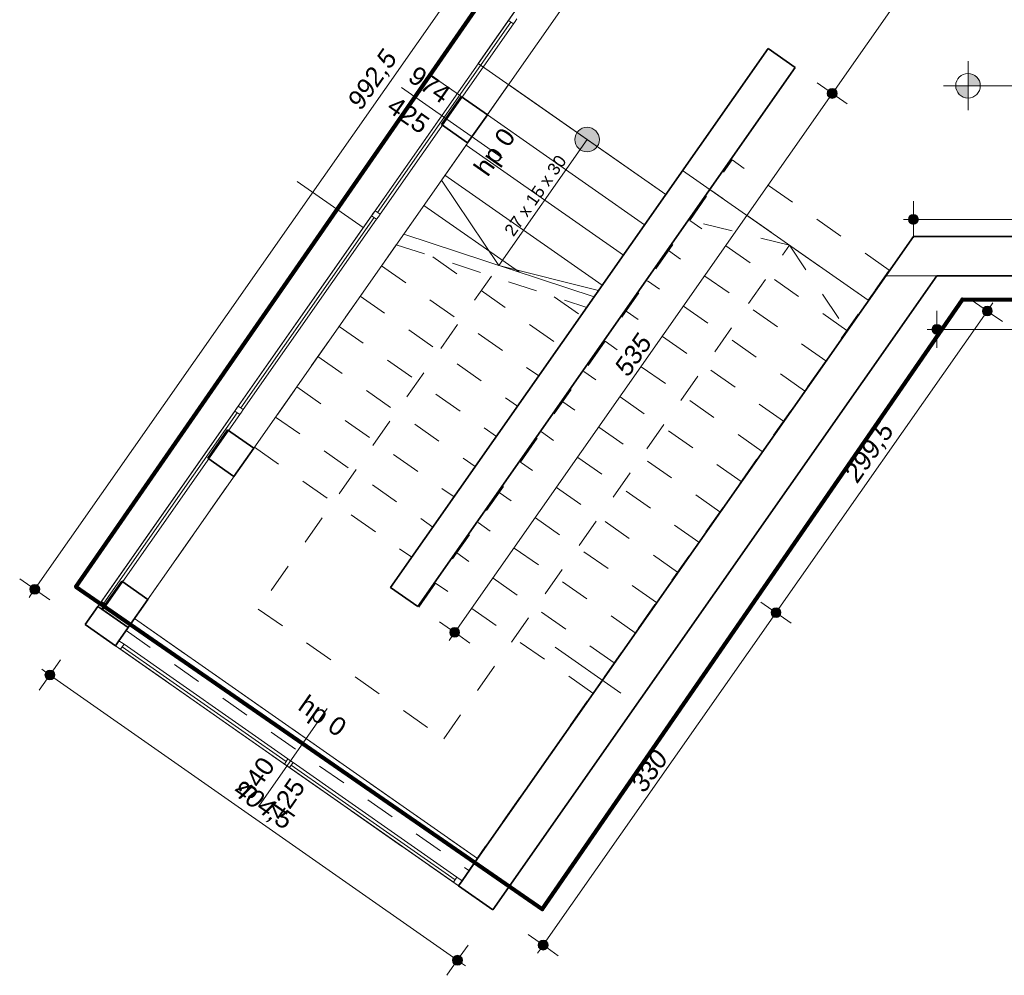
# Model space of a CAD drawing. Header units: millimetres. Extents: x -50073 to 84772, y -78870 to -35317.
# Tile 3 of 125: x -7595 to 407, y -68079 to -60309. Entities that reach past the tile are written whole.
import ezdxf

# ---------------------------------------------------------------- set-up
doc = ezdxf.new("R2010")
doc.units = ezdxf.units.MM
doc.header["$MEASUREMENT"] = 0
doc.linetypes.add('Przerywana', pattern=[480, 240, -240])
doc.linetypes.add('Przerywana długa', pattern=[780, 500, -280])
for name, color, linetype, lineweight in [('_podkład_Nr_pióra__1', 7, 'Continuous', 0), ('Konstrukcja - Belki_Nr_pióra__1', 7, 'Continuous', 0), ('Konstrukcja - Schody_Nr_pióra__3', 7, 'Continuous', 20), ('Konstrukcja - Stropy_Nr_pióra__1', 7, 'Continuous', 0), ('Konstrukcja - Słupy_Nr_pióra__6', 7, 'Continuous', 35), ('Konstrukcja - Ściany zew_Nr_pióra__6', 7, 'Continuous', 35), ('Okna ArchiCADa_Nr_pióra__1', 7, 'Continuous', 0), ('Wymiarowanie - Ogólne_Nr_pióra__82', 114, 'Continuous', 13), ('Wymiarowanie - Poziomy_Nr_pióra__1', 7, 'Continuous', 0), ('Znaczniki okien ArchiCADa_Nr_pióra__1', 7, 'Continuous', 0), ('Znaczniki okien ArchiCADa_Nr_pióra__7', 7, 'Continuous', 70)]:
    doc.layers.add(name, color=color, linetype=linetype, lineweight=lineweight)
for name, color, linetype in [('Konstrukcja - Schody', 7, 'Continuous'), ('Wymiarowanie - Ogólne', 7, 'Continuous'), ('Wymiarowanie - Poziomy', 7, 'Continuous')]:
    doc.layers.add(name, color=color, linetype=linetype)
doc.styles.add('GENERATED_STYLE_1', font='txt')
doc.styles.add('GENERATED_STYLE_3', font='txt')
doc.dimstyles.new('GENERATED_STYLE__1', dxfattribs={"dimtxt": 150, "dimasz": 152, "dimexe": 0.18, "dimexo": 0, "dimgap": 0.09, "dimtad": 1, "dimlfac": 0.1, "dimzin": 0, "dimdsep": 46, "dimtxsty": 'GENERATED_STYLE_3', "dimblk": 'ARROWHEAD_11', "dimblk1": 'ARROWHEAD_11', "dimblk2": 'ARROWHEAD_11', "dimcen": 0.09, "dimclrd": 114, "dimclre": 114, "dimclrt": 114, "dimazin": 0, "dimtfac": 1, "dimtdec": 4, "dimtmove": 0, "dimatfit": 3, "dimfxl": 1, "dimtolj": 1, "dimtzin": 0, "dimarcsym": 0})
doc.dimstyles.new('GENERATED_STYLE__2', dxfattribs={"dimtxt": 150, "dimasz": 152, "dimexe": 0.18, "dimexo": 0, "dimgap": 0.09, "dimtad": 1, "dimtih": 1, "dimtoh": 1, "dimlfac": 0.1, "dimzin": 0, "dimdsep": 46, "dimtxsty": 'GENERATED_STYLE_3', "dimblk": 'ARROWHEAD_11', "dimblk1": 'ARROWHEAD_11', "dimblk2": 'ARROWHEAD_11', "dimcen": 0.09, "dimclrd": 114, "dimclre": 114, "dimclrt": 114, "dimazin": 0, "dimtfac": 1, "dimtdec": 4, "dimtmove": 0, "dimatfit": 3, "dimfxl": 1, "dimtolj": 1, "dimtzin": 0, "dimarcsym": 0})

# ---------------------------------------------------------------- blocks, each defined once
blk = doc.blocks.new('*D71')
at = {"layer": 'Wymiarowanie - Ogólne_Nr_pióra__82', "linetype": 'Continuous'}
for points in [[(-7309.8, -65636.4), (-7312.9, -65621.1), (-7321.6, -65608.1), (-7334.5, -65599.4), (-7349.8, -65596.4), (-7365.1, -65599.4), (-7378.1, -65608.1), (-7386.8, -65621.1), (-7389.8, -65636.4), (-7386.8, -65651.7), (-7378.1, -65664.7), (-7365.1, -65673.3), (-7349.8, -65676.4), (-7334.5, -65673.3), (-7321.6, -65664.7), (-7312.9, -65651.7)], [(-3997.3, -67955.9), (-4000.3, -67940.6), (-4009, -67927.6), (-4022, -67918.9), (-4037.3, -67915.9), (-4052.6, -67918.9), (-4065.5, -67927.6), (-4074.2, -67940.6), (-4077.3, -67955.9), (-4074.2, -67971.2), (-4065.5, -67984.1), (-4052.6, -67992.8), (-4037.3, -67995.9), (-4022, -67992.8), (-4009, -67984.1), (-4000.3, -67971.2)]]:
    blk.add_hatch(color=256, dxfattribs=at).paths.add_polyline_path(points)
for p, q in [((-7326.9, -65603.6), (-7263.8, -65513.5)), ((-7415.4, -65590.5), (-7382.6, -65613.4)), ((-7435.9, -65759.2), (-7372.8, -65669.1)), ((-7317.1, -65659.3), (-4070, -67932.9)), ((-4014.3, -67923.1), (-3951.2, -67833)), ((-4123.3, -68078.7), (-4060.2, -67988.6)), ((-4004.5, -67978.8), (-3971.7, -68001.7))]:
    blk.add_line(p, q, dxfattribs=at)
for centre in [(-7349.8, -65636.4), (-4037.3, -67955.9)]:
    blk.add_circle(centre, 40, dxfattribs=at)
at = {"layer": 'Wymiarowanie - Ogólne_Nr_pióra__82', "insert": (-5886.4, -66624.4), "char_height": 150, "attachment_point": 7, "rotation": 325, "style": 'GENERATED_STYLE_3'}
blk.add_mtext('\\A1;{\\fArial|b0|i1|c238|p38;404,5}', dxfattribs=at)
blk = doc.blocks.new('ARROWHEAD_11')
at = {"color": 0, "linetype": 'Continuous', "lineweight": 0}
blk.add_line((0, 0), (-1, 0), dxfattribs=at)
at = {"color": 0, "linetype": 'Continuous', "lineweight": 0, "const_width": 0.25, "flags": 128}
blk.add_lwpolyline([(-0.125, 0, 1), (0.125, 0, 1)], format="xyb", close=True, dxfattribs=at)
blk = doc.blocks.new('*D72')
at = {"layer": 'Wymiarowanie - Ogólne_Nr_pióra__82', "linetype": 'Continuous'}
for points in [[(-1408.1, -65129.9), (-1411.1, -65114.6), (-1419.8, -65101.6), (-1432.8, -65093), (-1448.1, -65089.9), (-1463.4, -65093), (-1476.4, -65101.6), (-1485.1, -65114.6), (-1488.1, -65129.9), (-1485.1, -65145.2), (-1476.4, -65158.2), (-1463.4, -65166.9), (-1448.1, -65169.9), (-1432.8, -65166.9), (-1419.8, -65158.2), (-1411.1, -65145.2)], [(-3300.9, -67833.1), (-3303.9, -67817.8), (-3312.6, -67804.8), (-3325.6, -67796.2), (-3340.9, -67793.1), (-3356.2, -67796.2), (-3369.2, -67804.8), (-3377.9, -67817.8), (-3380.9, -67833.1), (-3377.9, -67848.4), (-3369.2, -67861.4), (-3356.2, -67870.1), (-3340.9, -67873.1), (-3325.6, -67870.1), (-3312.6, -67861.4), (-3303.9, -67848.4)]]:
    blk.add_hatch(color=256, dxfattribs=at).paths.add_polyline_path(points)
for p, q in [((-1480.9, -65107), (-1571, -65043.9)), ((-3318, -67800.4), (-1471, -65162.7)), ((-1325.2, -65216), (-1415.3, -65152.9)), ((-3373.7, -67810.2), (-3463.8, -67747.1)), ((-3218, -67919.2), (-3308.1, -67856.1)), ((-3386.8, -67898.6), (-3363.8, -67865.9))]:
    blk.add_line(p, q, dxfattribs=at)
for centre in [(-1448.1, -65129.9), (-3340.9, -67833.1)]:
    blk.add_circle(centre, 40, dxfattribs=at)
at = {"layer": 'Wymiarowanie - Ogólne_Nr_pióra__82', "insert": (-2517, -66604.2), "char_height": 150, "attachment_point": 7, "rotation": 55, "style": 'GENERATED_STYLE_3'}
blk.add_mtext('\\A1;{\\fArial|b0|i1|c238|p38;330}', dxfattribs=at)
blk = doc.blocks.new('*D73')
at = {"layer": 'Wymiarowanie - Ogólne_Nr_pióra__82', "linetype": 'Continuous'}
for points in [[(309, -62677.6), (306, -62662.3), (297.3, -62649.3), (284.3, -62640.7), (269, -62637.6), (253.7, -62640.7), (240.7, -62649.3), (232.1, -62662.3), (229, -62677.6), (232.1, -62692.9), (240.7, -62705.9), (253.7, -62714.6), (269, -62717.6), (284.3, -62714.6), (297.3, -62705.9), (306, -62692.9)], [(-1408.1, -65129.9), (-1411.1, -65114.6), (-1419.8, -65101.6), (-1432.8, -65093), (-1448.1, -65089.9), (-1463.4, -65093), (-1476.4, -65101.6), (-1485.1, -65114.6), (-1488.1, -65129.9), (-1485.1, -65145.2), (-1476.4, -65158.2), (-1463.4, -65166.9), (-1448.1, -65169.9), (-1432.8, -65166.9), (-1419.8, -65158.2), (-1411.1, -65145.2)]]:
    blk.add_hatch(color=256, dxfattribs=at).paths.add_polyline_path(points)
for p, q in [((236.3, -62654.7), (146.1, -62591.6)), ((292, -62644.8), (314.9, -62612.1)), ((-1425.2, -65097.1), (246.1, -62710.4)), ((391.9, -62763.6), (301.8, -62700.6))]:
    blk.add_line(p, q, dxfattribs=at)
blk.add_circle((269, -62677.6), 40, dxfattribs=at)
at = {"layer": 'Wymiarowanie - Ogólne_Nr_pióra__82', "insert": (-761.2, -64096.6), "char_height": 150, "attachment_point": 7, "rotation": 55, "style": 'GENERATED_STYLE_3'}
blk.add_mtext('\\A1;{\\fArial|b0|i1|c238|p38;299,5}', dxfattribs=at)
blk = doc.blocks.new('*D74')
at = {"layer": 'Wymiarowanie - Ogólne_Nr_pióra__82', "linetype": 'Continuous'}
for points in [[(-100.6, -62827.3), (-103.6, -62811.9), (-112.3, -62799), (-125.3, -62790.3), (-140.6, -62787.3), (-155.9, -62790.3), (-168.9, -62799), (-177.5, -62811.9), (-180.6, -62827.3), (-177.5, -62842.6), (-168.9, -62855.5), (-155.9, -62864.2), (-140.6, -62867.3), (-125.3, -62864.2), (-112.3, -62855.5), (-103.6, -62842.6)], [(2204.6, -62827.3), (2201.6, -62811.9), (2192.9, -62799), (2179.9, -62790.3), (2164.6, -62787.3), (2149.3, -62790.3), (2136.3, -62799), (2127.6, -62811.9), (2124.6, -62827.3), (2127.6, -62842.6), (2136.3, -62855.5), (2149.3, -62864.2), (2164.6, -62867.3), (2179.9, -62864.2), (2192.9, -62855.5), (2201.6, -62842.6)]]:
    blk.add_hatch(color=256, dxfattribs=at).paths.add_polyline_path(points)
for p, q in [((-140.6, -62787.3), (-140.6, -62677.3)), ((2164.6, -62787.3), (2164.6, -62677.3)), ((-220.6, -62827.3), (-180.6, -62827.3)), ((-140.6, -62977.3), (-140.6, -62867.3)), ((-100.6, -62827.3), (2124.6, -62827.3)), ((2164.6, -62977.3), (2164.6, -62867.3)), ((2204.6, -62827.3), (2244.6, -62827.3))]:
    blk.add_line(p, q, dxfattribs=at)
for centre in [(-140.6, -62827.3), (2164.6, -62827.3)]:
    blk.add_circle(centre, 40, dxfattribs=at)
at = {"layer": 'Wymiarowanie - Ogólne_Nr_pióra__82', "insert": (755.6, -62797.3), "char_height": 150, "attachment_point": 7, "style": 'GENERATED_STYLE_3'}
blk.add_mtext('\\A1;{\\fArial|b0|i1|c238|p38;230,5}', dxfattribs=at)
blk = doc.blocks.new('*D75')
at = {"layer": 'Wymiarowanie - Ogólne_Nr_pióra__82', "linetype": 'Continuous'}
for points in [[(-1740.5, -56810.9), (-1743.6, -56795.6), (-1752.2, -56782.6), (-1765.2, -56773.9), (-1780.5, -56770.9), (-1795.8, -56773.9), (-1808.8, -56782.6), (-1817.5, -56795.6), (-1820.5, -56810.9), (-1817.5, -56826.2), (-1808.8, -56839.2), (-1795.8, -56847.9), (-1780.5, -56850.9), (-1765.2, -56847.9), (-1752.2, -56839.2), (-1743.6, -56826.2)], [(-7432.6, -64940.1), (-7435.7, -64924.8), (-7444.3, -64911.8), (-7457.3, -64903.1), (-7472.6, -64900.1), (-7487.9, -64903.1), (-7500.9, -64911.8), (-7509.6, -64924.8), (-7512.6, -64940.1), (-7509.6, -64955.4), (-7500.9, -64968.3), (-7487.9, -64977), (-7472.6, -64980.1), (-7457.3, -64977), (-7444.3, -64968.3), (-7435.7, -64955.4)]]:
    blk.add_hatch(color=256, dxfattribs=at).paths.add_polyline_path(points)
for p, q in [((-1813.3, -56788), (-1903.4, -56724.9)), ((-1757.6, -56778.1), (-1734.6, -56745.4)), ((-7449.7, -64907.3), (-1803.5, -56843.7)), ((-1657.6, -56896.9), (-1747.7, -56833.8)), ((-7505.4, -64917.1), (-7595.5, -64854)), ((-7518.5, -65005.6), (-7495.6, -64972.8)), ((-7349.7, -65026.1), (-7439.8, -64963))]:
    blk.add_line(p, q, dxfattribs=at)
for centre in [(-1780.5, -56810.9), (-7472.6, -64940.1)]:
    blk.add_circle(centre, 40, dxfattribs=at)
at = {"layer": 'Wymiarowanie - Ogólne_Nr_pióra__82', "insert": (-4798.2, -61068.3), "char_height": 150, "attachment_point": 7, "rotation": 55, "style": 'GENERATED_STYLE_3'}
blk.add_mtext('\\A1;{\\fArial|b0|i1|c238|p38;992,5}', dxfattribs=at)
blk = doc.blocks.new('*D814')
at = {"layer": 'Wymiarowanie - Ogólne_Nr_pióra__82', "linetype": 'Continuous'}
for points in [[(-291.5, -61933), (-294.5, -61917.6), (-303.2, -61904.7), (-316.1, -61896), (-331.5, -61893), (-346.8, -61896), (-359.7, -61904.7), (-368.4, -61917.6), (-371.5, -61933), (-368.4, -61948.3), (-359.7, -61961.2), (-346.8, -61969.9), (-331.5, -61973), (-316.1, -61969.9), (-303.2, -61961.2), (-294.5, -61948.3)], [(2204.6, -61933), (2201.6, -61917.6), (2192.9, -61904.7), (2179.9, -61896), (2164.6, -61893), (2149.3, -61896), (2136.3, -61904.7), (2127.6, -61917.6), (2124.6, -61933), (2127.6, -61948.3), (2136.3, -61961.2), (2149.3, -61969.9), (2164.6, -61973), (2179.9, -61969.9), (2192.9, -61961.2), (2201.6, -61948.3)]]:
    blk.add_hatch(color=256, dxfattribs=at).paths.add_polyline_path(points)
for p, q in [((-331.5, -61893), (-331.5, -61783)), ((2164.6, -61893), (2164.6, -61783)), ((-411.5, -61933), (-371.5, -61933)), ((-291.5, -61933), (2124.6, -61933)), ((2204.6, -61933), (2244.6, -61933)), ((-331.5, -62083), (-331.5, -61973)), ((2164.6, -62083), (2164.6, -61973))]:
    blk.add_line(p, q, dxfattribs=at)
for centre in [(-331.5, -61933), (2164.6, -61933)]:
    blk.add_circle(centre, 40, dxfattribs=at)
at = {"layer": 'Wymiarowanie - Ogólne_Nr_pióra__82', "insert": (745.8, -61903), "char_height": 150, "attachment_point": 7, "style": 'GENERATED_STYLE_3'}
blk.add_mtext('\\A1;{\\fArial|b0|i1|c238|p38;249}', dxfattribs=at)
blk = doc.blocks.new('*D817')
at = {"layer": 'Wymiarowanie - Ogólne_Nr_pióra__82', "linetype": 'Continuous'}
for points in [[(-951.6, -60908.3), (-954.7, -60893), (-963.3, -60880), (-976.3, -60871.3), (-991.6, -60868.3), (-1006.9, -60871.3), (-1019.9, -60880), (-1028.6, -60893), (-1031.6, -60908.3), (-1028.6, -60923.6), (-1019.9, -60936.6), (-1006.9, -60945.2), (-991.6, -60948.3), (-976.3, -60945.2), (-963.3, -60936.6), (-954.7, -60923.6)], [(-4020.2, -65290.7), (-4023.3, -65275.4), (-4032, -65262.5), (-4044.9, -65253.8), (-4060.2, -65250.7), (-4075.5, -65253.8), (-4088.5, -65262.5), (-4097.2, -65275.4), (-4100.2, -65290.7), (-4097.2, -65306), (-4088.5, -65319), (-4075.5, -65327.7), (-4060.2, -65330.7), (-4044.9, -65327.7), (-4032, -65319), (-4023.3, -65306)]]:
    blk.add_hatch(color=256, dxfattribs=at).paths.add_polyline_path(points)
for p, q in [((-4037.3, -65258), (-1014.6, -60941)), ((-4093, -65267.8), (-4183.1, -65204.7)), ((-4106.1, -65356.3), (-4083.2, -65323.5)), ((-3937.4, -65376.8), (-4027.5, -65313.7))]:
    blk.add_line(p, q, dxfattribs=at)
for centre in [(-991.6, -60908.3), (-4060.2, -65290.7)]:
    blk.add_circle(centre, 40, dxfattribs=at)
at = {"layer": 'Wymiarowanie - Ogólne_Nr_pióra__82', "insert": (-2648.4, -63222.2), "char_height": 150, "attachment_point": 7, "rotation": 55, "style": 'GENERATED_STYLE_3'}
blk.add_mtext('\\A1;{\\fArial|b0|i1|c238|p38;535}', dxfattribs=at)
blk = doc.blocks.new('*D818')
at = {"layer": 'Wymiarowanie - Ogólne_Nr_pióra__82', "linetype": 'Continuous'}
for points in [[(293.1, -59130.7), (290, -59115.4), (281.3, -59102.4), (268.4, -59093.8), (253.1, -59090.7), (237.7, -59093.8), (224.8, -59102.4), (216.1, -59115.4), (213.1, -59130.7), (216.1, -59146), (224.8, -59159), (237.7, -59167.7), (253.1, -59170.7), (268.4, -59167.7), (281.3, -59159), (290, -59146)], [(-951.6, -60908.3), (-954.7, -60893), (-963.3, -60880), (-976.3, -60871.3), (-991.6, -60868.3), (-1006.9, -60871.3), (-1019.9, -60880), (-1028.6, -60893), (-1031.6, -60908.3), (-1028.6, -60923.6), (-1019.9, -60936.6), (-1006.9, -60945.2), (-991.6, -60948.3), (-976.3, -60945.2), (-963.3, -60936.6), (-954.7, -60923.6)]]:
    blk.add_hatch(color=256, dxfattribs=at).paths.add_polyline_path(points)
for p, q in [((220.3, -59107.8), (130.2, -59044.7)), ((-968.7, -60875.5), (230.1, -59163.5)), ((375.9, -59216.7), (285.8, -59153.7)), ((-1024.4, -60885.3), (-1114.5, -60822.2)), ((-868.7, -60994.3), (-958.8, -60931.2))]:
    blk.add_line(p, q, dxfattribs=at)
blk.add_circle((253.1, -59130.7), 40, dxfattribs=at)
at = {"layer": 'Wymiarowanie - Ogólne_Nr_pióra__82', "insert": (-491.8, -60142.2), "char_height": 150, "attachment_point": 7, "rotation": 55, "style": 'GENERATED_STYLE_3'}
blk.add_mtext('\\A1;{\\fArial|b0|i1|c238|p38;217}', dxfattribs=at)

msp = doc.modelspace()

# ---------------------------------------------------------------- hatches: boundary and pattern name
at = {"layer": 'Konstrukcja - Schody', "linetype": 'Continuous', "lineweight": 0, "true_color": 0x000000}
msp.add_hatch(color=18, dxfattribs=at).paths.add_polyline_path([(-2901.654, -61340.967, 1), (-3065.485, -61226.252, 1)])
at = {"layer": 'Wymiarowanie - Poziomy', "linetype": 'Continuous', "lineweight": 0, "true_color": 0x000000}
for points in [[(112.288, -60845.693), (212.288, -60845.693), (204.676, -60807.424), (182.999, -60774.982), (150.557, -60753.305), (112.288, -60745.693)], [(112.288, -60845.693), (12.288, -60845.693), (19.9, -60883.961), (41.578, -60916.403), (74.02, -60938.081), (112.288, -60945.693)]]:
    msp.add_hatch(color=18, dxfattribs=at).paths.add_polyline_path(points)

# ---------------------------------------------------------------- linework, layer by layer
at = {"color": 10, "lineweight": 106}
msp.add_lwpolyline([(2441.313, -57927.208), (-2302.577, -57927.208), (-7138.893, -64919.881), (-3348.672, -67541.297), (66.617, -62583.342), (2355.65, -62594.844)], dxfattribs=at)
at = {"layer": '_podkład_Nr_pióra__1', "linetype": 'Continuous'}
for p, q in [((-4013.242, -60928.857), (-4258.988, -60756.784)), ((-4803.183, -61999.365), (-5339.335, -61623.948)), ((-2708.214, -65785.75), (-3244.365, -65410.333)), ((-2862.116, -65677.986), (-3466.323, -66540.884))]:
    msp.add_line(p, q, dxfattribs=at)
at = {"layer": 'Konstrukcja - Belki_Nr_pióra__1', "linetype": 'Continuous'}
for p, q in [((-6817.329, -65398.897), (-6662.463, -65177.726)), ((-6662.463, -65177.726), (-3874.144, -67130.128)), ((-6817.329, -65398.897), (-4029.009, -67351.299)), ((-4029.009, -67351.299), (-3874.144, -67130.128))]:
    msp.add_line(p, q, dxfattribs=at)
at = {"layer": 'Konstrukcja - Belki_Nr_pióra__1', "linetype": 'Przerywana długa'}
for p, q in [((-6817.329, -65398.897), (-6662.463, -65177.726)), ((-6662.463, -65177.726), (-3874.144, -67130.128)), ((-6817.329, -65398.897), (-4029.009, -67351.299)), ((-4029.009, -67351.299), (-3874.144, -67130.128))]:
    msp.add_line(p, q, dxfattribs=at)
at = {"layer": 'Konstrukcja - Schody_Nr_pióra__3', "linetype": 'Continuous'}
for p, q in [((-3622.508, -60836.22), (-4474.59, -62053.119)), ((-3622.508, -60836.22), (-2344.631, -61730.999)), ((-3622.508, -60836.22), (-2344.631, -61730.999)), ((-3794.581, -61081.965), (-2516.704, -61976.745)), ((-2983.57, -61283.609), (-3700.861, -62308.008)), ((-3966.654, -61327.711), (-2688.777, -62222.49)), ((-3700.861, -62308.008), (-4167.727, -61614.873)), ((-4138.727, -61573.457), (-2860.85, -62468.236)), ((-2344.631, -61730.999), (-2927.132, -62562.897)), ((-4310.8, -61819.202), (-3534.394, -62362.847)), ((-4474.59, -62053.119), (-2927.132, -62562.897)), ((-3700.861, -62308.008), (-2889.85, -62509.652))]:
    msp.add_line(p, q, dxfattribs=at)
at = {"layer": 'Konstrukcja - Schody_Nr_pióra__3', "linetype": 'Przerywana'}
for p, q in [((-4352.217, -65086.293), (-1805.537, -61449.258)), ((-527.66, -62344.038), (-1805.537, -61449.258)), ((-527.66, -62344.038), (-1805.537, -61449.258)), ((-699.733, -62589.783), (-1977.61, -61695.004)), ((-871.806, -62835.529), (-2149.683, -61940.75)), ((-1338.671, -62142.394), (-2149.683, -61940.75)), ((-4534.495, -62138.672), (-6731.292, -65276.024)), ((-4534.495, -62138.672), (-2987.037, -62648.449)), ((-4149.196, -66156.239), (-1338.671, -62142.394)), ((-1338.671, -62142.394), (-871.806, -62835.529)), ((-4238.173, -62236.288), (-3204.996, -62959.727)), ((-1043.879, -63081.274), (-2321.756, -62186.495)), ((-4654.946, -62310.693), (-3377.069, -63205.473)), ((-3760.766, -62393.56), (-5656.436, -65100.858)), ((-3946.176, -67226.184), (-527.66, -62344.038)), ((-1215.952, -63327.02), (-2493.829, -62432.241)), ((-4827.019, -62556.439), (-3549.142, -63451.218)), ((-3250.434, -62561.679), (-3032.923, -62713.981)), ((-2987.037, -62648.449), (-4581.579, -64925.692)), ((-1388.025, -63572.766), (-2665.902, -62677.986)), ((-4999.092, -62802.185), (-3721.214, -63696.964)), ((-1560.098, -63818.511), (-2837.975, -62923.732)), ((-5171.165, -63047.93), (-3893.287, -63942.71)), ((-1732.17, -64064.257), (-3010.048, -63169.478)), ((-5343.237, -63293.676), (-4065.36, -64188.455)), ((-1904.243, -64310.002), (-3182.121, -63415.223)), ((-5515.31, -63539.422), (-4237.433, -64434.201)), ((-2076.316, -64555.748), (-3354.194, -63660.969)), ((-5687.383, -63785.167), (-4409.506, -64679.946)), ((-2248.389, -64801.494), (-3526.266, -63906.714)), ((-2420.462, -65047.239), (-3698.339, -64152.46)), ((-2592.535, -65292.985), (-3870.412, -64398.206)), ((-2764.608, -65538.731), (-4042.485, -64643.951)), ((-2936.681, -65784.476), (-4214.558, -64889.697)), ((-4581.579, -64925.692), (-4352.217, -65086.293)), ((-5656.436, -65100.858), (-4149.196, -66156.239)), ((-6731.292, -65276.024), (-3946.176, -67226.184))]:
    msp.add_line(p, q, dxfattribs=at)
at = {"layer": 'Konstrukcja - Schody_Nr_pióra__3', "linetype": 'Continuous'}
msp.add_circle((-2983.57, -61283.609), 100, dxfattribs=at)
at = {"layer": 'Konstrukcja - Stropy_Nr_pióra__1', "linetype": 'Continuous', "flags": 128}
msp.add_lwpolyline([(469.028, -57097.659), (129.028, -57097.659), (-1370.972, -57097.659), (-3868.254, -60664.147), (-2344.631, -61730.999), (-2206.973, -61534.403), (-699.733, -62589.783), (-555.52, -62390.641), (2164.596, -62390.641)], dxfattribs=at)
at = {"layer": 'Konstrukcja - Słupy_Nr_pióra__6', "linetype": 'Continuous'}
for p, q in [((-4007.561, -60932.836), (-4168.162, -61162.198)), ((-3794.581, -61081.965), (-4007.561, -60932.836)), ((-3955.183, -61311.328), (-3794.581, -61081.965)), ((-4168.162, -61162.198), (-3955.183, -61311.328)), ((-5906.099, -63644.229), (-6066.7, -63873.591)), ((-5693.119, -63793.359), (-5906.099, -63644.229)), ((-5853.721, -64022.721), (-5693.119, -63793.359)), ((-6066.7, -63873.591), (-5853.721, -64022.721)), ((-6766.463, -64872.957), (-6927.065, -65102.319)), ((-6553.484, -65022.087), (-6766.463, -64872.957)), ((-6714.085, -65251.449), (-6553.484, -65022.087)), ((-6927.065, -65102.319), (-6714.085, -65251.449))]:
    msp.add_line(p, q, dxfattribs=at)
at = {"layer": 'Konstrukcja - Ściany zew_Nr_pióra__6', "linetype": 'Continuous'}
for p, q in [((-1291.774, -60698.094), (-1512.945, -60543.228)), ((-6959.831, -65079.376), (-6918.873, -65108.055)), ((-6918.873, -65108.055), (-6714.085, -65251.449)), ((-6788.65, -65357.939), (-6662.463, -65177.726)), ((-6817.329, -65398.897), (-6788.65, -65357.939)), ((-4000.331, -67310.341), (-3874.144, -67130.128)), ((-4029.009, -67351.299), (-4000.331, -67310.341))]:
    msp.add_line(p, q, dxfattribs=at)
at = {"layer": 'Konstrukcja - Ściany zew_Nr_pióra__6', "linetype": 'Continuous', "flags": 128}
for points in [[(-1512.945, -60543.228), (-4581.579, -64925.692)], [(-4360.408, -65080.558), (-1291.774, -60698.094)], [(-331.453, -62070.641), (-3874.144, -67130.128)], [(2164.596, -62070.641), (-331.453, -62070.641)], [(-3750.498, -67546.315), (-140.456, -62390.641)], [(-140.456, -62390.641), (2164.596, -62390.641)], [(-4581.579, -64925.692), (-4360.408, -65080.558)], [(-6959.831, -65079.376), (-7063.075, -65226.824)], [(-7063.075, -65226.824), (-6817.329, -65398.897)], [(-4029.009, -67351.299), (-3750.498, -67546.315)]]:
    msp.add_lwpolyline(points, dxfattribs=at)
at = {"layer": 'Okna ArchiCADa_Nr_pióra__1', "linetype": 'Continuous'}
for p, q in [((-6959.831, -65079.376), (-1370.972, -57097.659)), ((-6714.085, -65251.449), (-1125.226, -57269.732)), ((-3623.723, -60314.92), (-4707.08, -61862.115)), ((-4686.601, -61876.454), (-3603.244, -60329.26)), ((-3609.383, -60294.442), (-3623.723, -60314.92)), ((-3623.723, -60314.92), (-3582.765, -60343.599)), ((-3582.765, -60343.599), (-3568.426, -60323.12)), ((-3568.426, -60323.12), (-3554.086, -60302.642)), ((-4666.122, -61890.794), (-3582.765, -60343.599)), ((-4735.759, -61903.072), (-5819.116, -63450.267)), ((-5798.637, -63464.606), (-4715.28, -61917.412)), ((-5778.158, -63478.946), (-4694.801, -61931.751)), ((-4721.419, -61882.594), (-4735.759, -61903.072)), ((-4735.759, -61903.072), (-4694.801, -61931.751)), ((-4707.08, -61862.115), (-4721.419, -61882.594)), ((-4666.122, -61890.794), (-4707.08, -61862.115)), ((-4694.801, -61931.751), (-4680.462, -61911.272)), ((-4680.462, -61911.272), (-4666.122, -61890.794)), ((-5819.116, -63450.267), (-5833.455, -63470.746)), ((-5778.158, -63478.946), (-5819.116, -63450.267)), ((-5847.795, -63491.224), (-6931.152, -65038.419)), ((-6910.673, -65052.758), (-5827.316, -63505.564)), ((-6890.194, -65067.098), (-5806.837, -63519.903)), ((-5833.455, -63470.746), (-5847.795, -63491.224)), ((-5847.795, -63491.224), (-5806.837, -63519.903)), ((-5806.837, -63519.903), (-5792.498, -63499.424)), ((-5792.498, -63499.424), (-5778.158, -63478.946)), ((-6931.152, -65038.419), (-6959.831, -65079.376)), ((-6890.194, -65067.098), (-6931.152, -65038.419)), ((-6959.831, -65079.376), (-6918.873, -65108.055)), ((-6918.873, -65108.055), (-6890.194, -65067.098)), ((-3874.144, -67130.128), (-6662.463, -65177.726)), ((-6817.329, -65398.897), (-6788.65, -65357.939)), ((-6747.693, -65386.618), (-6788.65, -65357.939)), ((-4029.009, -67351.299), (-6817.329, -65398.897)), ((-6817.329, -65398.897), (-6776.371, -65427.575)), ((-6776.371, -65427.575), (-6747.693, -65386.618)), ((-6776.371, -65427.575), (-5443.648, -66360.758)), ((-5429.309, -66340.28), (-6762.032, -65407.097)), ((-5414.969, -66319.801), (-6747.693, -65386.618)), ((-5414.969, -66319.801), (-5443.648, -66360.758)), ((-5394.49, -66334.14), (-5414.969, -66319.801)), ((-5374.012, -66348.48), (-5394.49, -66334.14)), ((-5443.648, -66360.758), (-5423.169, -66375.098)), ((-5423.169, -66375.098), (-5402.69, -66389.437)), ((-5402.69, -66389.437), (-5374.012, -66348.48)), ((-5402.69, -66389.437), (-4069.967, -67322.62)), ((-4055.628, -67302.141), (-5388.351, -66368.958)), ((-4041.288, -67281.663), (-5374.012, -66348.48)), ((-4041.288, -67281.663), (-4069.967, -67322.62)), ((-4000.331, -67310.341), (-4041.288, -67281.663)), ((-4069.967, -67322.62), (-4029.009, -67351.299)), ((-4029.009, -67351.299), (-4000.331, -67310.341))]:
    msp.add_line(p, q, dxfattribs=at)
at = {"layer": 'Wymiarowanie - Poziomy_Nr_pióra__1', "linetype": 'Continuous'}
for p, q in [((112.288, -61045.693), (112.288, -60645.693)), ((-87.712, -60845.693), (1105.318, -60845.693))]:
    msp.add_line(p, q, dxfattribs=at)
msp.add_circle((112.288, -60845.693), 100, dxfattribs=at)
at = {"layer": 'Znaczniki okien ArchiCADa_Nr_pióra__1', "linetype": 'Continuous'}
for p, q in [((-4493.062, -60859.087), (-3673.91, -61432.663)), ((-5652.6, -66702.759), (-5096.231, -65908.181))]:
    msp.add_line(p, q, dxfattribs=at)

# ---------------------------------------------------------------- texts
at = {"layer": 'Konstrukcja - Schody_Nr_pióra__3', "insert": (-3186.106, -61427.408), "char_height": 100, "attachment_point": 6, "rotation": 55, "style": 'GENERATED_STYLE_1'}
msp.add_mtext('\\A1;{\\fArial|b0|i0|c238|p38; 27 x 15 x 30}', dxfattribs=at)
at = {"layer": 'Znaczniki okien ArchiCADa_Nr_pióra__7', "char_height": 150, "attachment_point": 7, "style": 'GENERATED_STYLE_1'}
for s, insert, rotation in [('\\A1;{\\fArial|b0|i0|c238|p38;974}', (-4451.46, -60799.673), 325), ('\\A1;{\\fArial|b0|i0|c238|p38;425}', (-4623.533, -61045.418), 325), ('\\A1;{\\fArial|b0|i0|c238|p38;hp 0}', (-3754.914, -61619.541), 55), ('\\A1;{\\fArial|b0|i0|c238|p38;hp 0}', (-5369.145, -65950.05), 325), ('\\A1;{\\fArial|b0|i0|c238|p38;340}', (-5711.93, -66661.215), 55), ('\\A1;{\\fArial|b0|i0|c238|p38;425}', (-5466.268, -66833.229), 55)]:
    msp.add_mtext(s, dxfattribs=dict(at, insert=insert, rotation=rotation))

# ---------------------------------------------------------------- dimensions: what is measured, and where the dimension line sits
at = {"layer": 'Wymiarowanie - Ogólne', "color": 114, "linetype": 'Continuous', "lineweight": 13}
for base, p1, p2, angle, text, picture, middle, turn in [((-1780.512, -56810.895), (-6976.654, -65287.336), (-1284.551, -57158.171), 55, '992,5', '*D75', (-4712.575, -60815.252), 55), ((269.021, -62677.611), (-1797.427, -64885.314), (-80.305, -62433.011), 55, '299,5', '*D73', (-675.551, -63843.537), 55), ((-4037.263, -67955.858), (-6920.942, -65023.838), (-3608.365, -67343.329), 325, '404,5', '*D71', (-5633.325, -66710.101), 325)]:
    dim = msp.add_linear_dim(base=base, p1=p1, p2=p2, angle=angle, text=text, dimstyle='GENERATED_STYLE__1', dxfattribs=at)
    dim.commit()
    dim.dimension.update_dxf_attribs({"geometry": picture, "text_midpoint": middle, "dimtype": 160, "text_rotation": turn})
for base, p1, p2, picture, middle in [((253.053, -59130.713), (-1291.774, -60698.094), (-47.113, -58920.534), '*D818', (-455.288, -59959.267)), ((-991.607, -60908.273), (-4352.217, -65086.293), (-1291.774, -60698.094), '*D817', (-2611.935, -63039.279)), ((-1448.101, -65129.915), (-3690.229, -67588.516), (-1797.427, -64885.314), '*D72', (-2480.513, -66421.29))]:
    dim = msp.add_linear_dim(base=base, p1=p1, p2=p2, angle=55, dimstyle='GENERATED_STYLE__1', dxfattribs=at)
    dim.commit()
    dim.dimension.update_dxf_attribs({"geometry": picture, "text_midpoint": middle, "dimtype": 160, "text_rotation": 55})
for base, p1, p2, text, picture, middle in [((2164.596, -61932.951), (-331.453, -62070.641), (2164.596, -62070.641), '249', '*D814', (916.572, -61827.951)), ((2164.596, -62827.25), (-140.574, -62390.81), (2164.596, -62390.81), '230,5', '*D74', (1012.011, -62722.25))]:
    dim = msp.add_linear_dim(base=base, p1=p1, p2=p2, text=text, dimstyle='GENERATED_STYLE__2', dxfattribs=at)
    dim.commit()
    dim.dimension.update_dxf_attribs({"geometry": picture, "text_midpoint": middle, "dimtype": 160})

doc.saveas('drawing.dxf')
